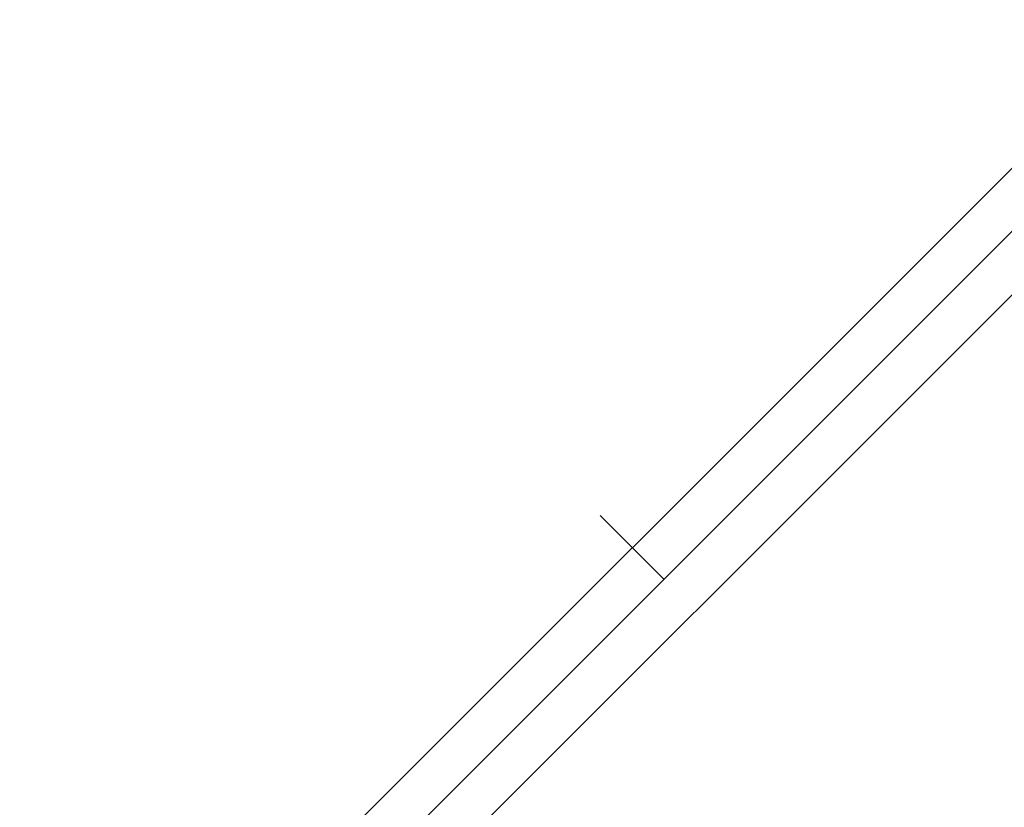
# Model space of a CAD drawing. Header units: millimetres. Extents: x -1030 to 192, y -442 to 180.
# Tile 240 of 256: x 137 to 153, y 166 to 179. Entities that reach past the tile are written whole.
import ezdxf

# ---------------------------------------------------------------- set-up
doc = ezdxf.new("R2010")
doc.units = ezdxf.units.MM
doc.header["$MEASUREMENT"] = 0
doc.layers.add('OVIDIO 120x60x72h', color=7, linetype='Continuous')

msp = doc.modelspace()

# ---------------------------------------------------------------- linework, layer by layer
at = {"layer": 'OVIDIO 120x60x72h', "extrusion": (8.002787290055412e-07, 8.002763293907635e-07, 0.9999999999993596)}
for points in [[(155.8989409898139, 179.3606868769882), (138.2304189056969, 161.6922177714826)], [(138.2304189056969, 161.6922177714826), (155.8989409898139, 179.3606868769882)]]:
    msp.add_lwpolyline(points, dxfattribs=at)
at = {"layer": 'OVIDIO 120x60x72h'}
msp.add_lwpolyline([(138.7606546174, 161.1620390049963), (156.4307653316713, 178.8321497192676)], dxfattribs=at)
at = {"layer": 'OVIDIO 120x60x72h', "extrusion": (0.0004054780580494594, 0.0004054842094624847, 0.9999998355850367)}
for points in [[(156.9482453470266, 178.2890187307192), (139.2766489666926, 160.617157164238)], [(139.2766489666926, 160.617157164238), (156.9482453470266, 178.2890187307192)]]:
    msp.add_lwpolyline(points, dxfattribs=at)
at = {"layer": 'OVIDIO 120x60x72h', "extrusion": (0.01521891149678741, -0.01521891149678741, 0.9997683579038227)}
msp.add_lwpolyline([(147.5715106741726, 170.0262535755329), (146.5107331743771, 171.0867853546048)], dxfattribs=at)
at = {"layer": 'OVIDIO 120x60x72h', "extrusion": (0, 1, 0)}
for points in [[(-165.568367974, 755.5378085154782), (419.1110923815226, 755.5378085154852)], [(419.1110923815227, 753.2894482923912), (-165.1888364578, 753.2894482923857)], [(-165.1888364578, 753.2894482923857), (419.1110923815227, 753.2894482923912)], [(-165.5697511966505, 755.1931791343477), (419.1110923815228, 755.1931791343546)], [(-165.568367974, 755.5783021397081), (419.1110923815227, 755.5783024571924)], [(419.1110923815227, 757.0783026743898), (-165.5683679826, 757.0783026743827)], [(419.1110923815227, 755.5783024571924), (-165.568367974, 755.5783021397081)], [(-165.5683679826, 757.0783026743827), (419.1110923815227, 757.0783026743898)]]:
    msp.add_lwpolyline(points, dxfattribs=at)
at = {"layer": 'OVIDIO 120x60x72h', "extrusion": (-0.2655070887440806, 0.8812084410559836, -0.3911235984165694)}
for points in [[(-162.7003158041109, 680.4121478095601), (-208.3200516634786, 739.6322720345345)], [(-208.3200516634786, 739.6322720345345), (-162.7003158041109, 680.4121478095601)]]:
    msp.add_lwpolyline(points, dxfattribs=at)
at = {"layer": 'OVIDIO 120x60x72h', "extrusion": (-0.2028516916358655, -0.1089792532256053, 0.973126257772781)}
for points in [[(-69.61607326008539, 231.6799034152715), (-69.6160732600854, 392.3357478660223)], [(-69.6160732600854, 392.3357478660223), (-69.61607326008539, 231.6799034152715)]]:
    msp.add_lwpolyline(points, dxfattribs=at)
at = {"layer": 'OVIDIO 120x60x72h', "extrusion": (-0.2028516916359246, -0.1089792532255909, 0.9731262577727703)}
msp.add_lwpolyline([(-69.32060326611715, 392.3357478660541), (-69.32060326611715, 231.6799034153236)], dxfattribs=at)
at = {"layer": 'OVIDIO 120x60x72h', "extrusion": (-0.2655604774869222, 0.8811853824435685, -0.3911393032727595)}
for points in [[(-209.0509467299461, 739.0913446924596), (-162.7306473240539, 678.9730491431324)], [(-162.7306473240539, 678.9730491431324), (-209.0509467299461, 739.0913446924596)]]:
    msp.add_lwpolyline(points, dxfattribs=at)
at = {"layer": 'OVIDIO 120x60x72h', "extrusion": (-7.538766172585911e-07, 0.9999999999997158, 0)}
for points in [[(419.110966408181, 754.6319700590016), (-165.1889624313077, 754.6310890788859)], [(-165.1889624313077, 754.6310890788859), (419.110966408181, 754.6319700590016)]]:
    msp.add_lwpolyline(points, dxfattribs=at)
at = {"layer": 'OVIDIO 120x60x72h', "extrusion": (-0.2028516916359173, -0.1089792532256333, 0.9731262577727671)}
for points in [[(-69.02513327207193, 392.3357478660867), (-69.02513327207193, 231.6799034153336)], [(-69.02513327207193, 231.6799034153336), (-69.02513327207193, 392.3357478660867)]]:
    msp.add_lwpolyline(points, dxfattribs=at)

doc.saveas('drawing.dxf')
